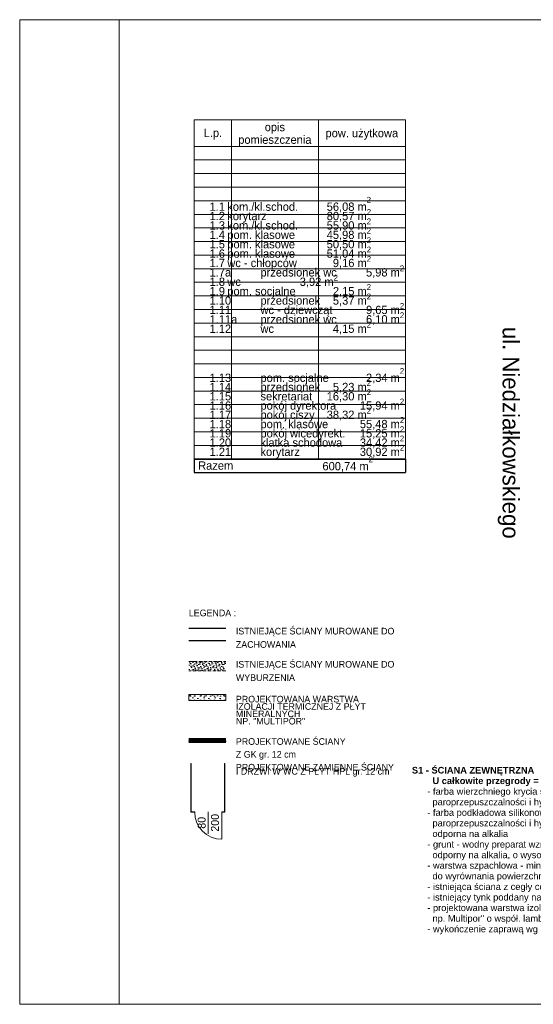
# Model space of a CAD drawing. Extents: x -145259 to -66341, y -2316 to 227384.
# Tile 33 of 141: x -145259 to -129753, y 77284 to 106984. Entities that reach past the tile are written whole.
import ezdxf

# ---------------------------------------------------------------- set-up
doc = ezdxf.new("R2010")
doc.units = 0
doc.header["$MEASUREMENT"] = 0
doc.linetypes.add('Krawędzie ukryte', pattern=[150, 100, -50])
for name, color, linetype, lineweight in [('Arch drzwi_Nr_Pióra__5', 7, 'Continuous', 13), ('arch izolacje_Nr_Pióra__5', 7, 'Continuous', 13), ('Arch ocieplenie_Nr_Pióra__21', 7, 'Continuous', 13), ('Arch opisy_Nr_Pióra__1', 7, 'Continuous', 25), ('Arch opisy_Nr_Pióra__21', 7, 'Continuous', 13), ('Arch opisy_Nr_Pióra__5', 7, 'Continuous', 13), ('ARCH TABELA_Nr_Pióra__21', 7, 'Continuous', 13), ('Arch ściany działowe_Nr_Pióra__15', 214, 'Continuous', 25), ('Arch ściany działowe_Nr_Pióra__5', 7, 'Continuous', 13), ('Drzwi ArchiCAD_Nr_Pióra__5', 7, 'Continuous', 13), ('INWENT OPISY_Nr_Pióra__21', 7, 'Continuous', 13), ('INWENT.ŚCIANY_Nr_Pióra__1', 7, 'Continuous', 25)]:
    doc.layers.add(name, color=color, linetype=linetype, lineweight=lineweight)
for name, color, linetype in [('arch izolacje', 7, 'Continuous'), ('Arch ocieplenie', 7, 'Continuous'), ('Arch ściany działowe', 7, 'Continuous'), ('Drzwi ArchiCAD', 7, 'Continuous')]:
    doc.layers.add(name, color=color, linetype=linetype)
doc.layers.add('Arch wyburzenia_Nr_Pióra__2', color=7, linetype='Continuous', lineweight=13, true_color=0x7f7f7f)
doc.layers.add('INWENT.ŚCIANY_Nr_Pióra__2', color=7, linetype='Continuous', lineweight=13, true_color=0x7f7f7f)
doc.styles.add('GENERATED_STYLE_4', font='txt')
doc.styles.add('GENERATED_STYLE_6', font='txt')
doc.styles.add('GENERATED_STYLE_7', font='txt')
doc.styles.add('GENERATED_STYLE_8', font='txt')

# ---------------------------------------------------------------- blocks, each defined once
blk = doc.blocks.new('Ściana_345', base_point=(-140152, 86628))
at = {"layer": 'Arch ocieplenie_Nr_Pióra__21', "linetype": 'Continuous'}
h = blk.add_hatch(dxfattribs=at)
h.set_pattern_fill('Structural_Concrete', color=256, style=0, pattern_type=2)
h.set_pattern_definition([(0, (0, 0), (0, 623.5383), [60, -300]), (0, (180, 311.8), (0, 623.5383), [60, -300]), (60, (0, 0), (-540, 311.7692), [60, -300]), (60, (360, 0), (-540, 311.7692), [60, -300]), (120, (60, 0), (540, 311.7692), [60, -300]), (120, (420, 0), (540, 311.7692), [60, -300]), (0, (0, 60), (0, 120.000005), [0, -120, 0, -180.00001]), (45, (60, 60), (-84.85282, 84.85282), [0, -90, 0, -150.00001])])
h.paths.add_polyline_path([(-140152, 86448), (-139032, 86448), (-139032, 86628), (-140152, 86628)], flags=0)
for p, q in [((-139032, 86628), (-140152, 86628)), ((-140152, 86628), (-140152, 86448)), ((-140152, 86448), (-139032, 86448)), ((-139032, 86448), (-139032, 86628))]:
    blk.add_line(p, q, dxfattribs=at)
blk = doc.blocks.new('D1 Drzwi proste 14')
at = {"layer": 'Drzwi ArchiCAD_Nr_Pióra__5', "linetype": 'Continuous'}
for p, q in [((410, 0), (410, 820)), ((-410, 0), (-470, 0)), ((-470, 0), (-470, -10)), ((-470, 0), (-470, -10)), ((-410, -10), (-410, 0)), ((470, 0), (410, 0)), ((410, 0), (410, -10)), ((470, -10), (470, 0)), ((470, 0), (470, -10)), ((-470, -10), (-410, -10)), ((410, -10), (470, -10))]:
    blk.add_line(p, q, dxfattribs=at)
blk.add_arc((410, 0), 820, 90, 180, dxfattribs=at)
blk = doc.blocks.new('Ściana_346', base_point=(-139066, 83093))
at = {"layer": 'Arch ściany działowe_Nr_Pióra__15', "linetype": 'Continuous'}
for points in [[(-140093, 83093), (-140093, 83081), (-140036, 83081), (-140036, 83091), (-140036, 83093)], [(-139078, 83093), (-139096, 83093), (-139096, 83091), (-139096, 83081), (-139066, 83081)]]:
    blk.add_hatch(color=256, dxfattribs=at).paths.add_polyline_path(points, flags=0)
at = {"layer": 'Arch ściany działowe_Nr_Pióra__5', "linetype": 'Continuous'}
for p, q in [((-140093, 83093), (-140093, 83081)), ((-140093, 83081), (-140036, 83081)), ((-140036, 83093), (-140081, 83093)), ((-140036, 83091), (-140036, 83093)), ((-140036, 83081), (-140036, 83091)), ((-139096, 83091), (-139096, 83093)), ((-139078, 83093), (-139096, 83093)), ((-139096, 83081), (-139096, 83091)), ((-139096, 83081), (-139066, 83081))]:
    blk.add_line(p, q, dxfattribs=at)
at = {"layer": 'Drzwi ArchiCAD', "color": 8, "linetype": 'Continuous', "lineweight": 13, "true_color": 0x7f7f7f, "xscale": -1, "zscale": 1000, "rotation": -179.9999999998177}
blk.add_blockref('D1 Drzwi proste 14', (-139566, 83081), dxfattribs=at)
blk = doc.blocks.new('Ściana_347', base_point=(-140081, 84543))
at = {"layer": 'Arch ściany działowe_Nr_Pióra__15', "linetype": 'Continuous'}
blk.add_hatch(color=256, dxfattribs=at).paths.add_polyline_path([(-140093, 84543), (-140093, 83093), (-140081, 83093), (-140081, 84543)], flags=0)
at = {"layer": 'Arch ściany działowe_Nr_Pióra__5', "linetype": 'Continuous'}
for p, q in [((-140093, 84543), (-140093, 83093)), ((-140081, 84543), (-140093, 84543)), ((-140081, 83093), (-140081, 84543))]:
    blk.add_line(p, q, dxfattribs=at)
blk = doc.blocks.new('Ściana_348', base_point=(-139066, 84543))
at = {"layer": 'Arch ściany działowe_Nr_Pióra__15', "linetype": 'Continuous'}
blk.add_hatch(color=256, dxfattribs=at).paths.add_polyline_path([(-139078, 84543), (-139078, 83093), (-139066, 83081), (-139066, 84543)], flags=0)
at = {"layer": 'Arch ściany działowe_Nr_Pióra__5', "linetype": 'Continuous'}
for p, q in [((-139078, 84543), (-139078, 83093)), ((-139066, 84543), (-139078, 84543)), ((-139066, 83081), (-139066, 84543))]:
    blk.add_line(p, q, dxfattribs=at)
blk = doc.blocks.new('Izolacja cieplna 14_44', base_point=(-139032, 85274))
at = {"layer": 'arch izolacje_Nr_Pióra__5', "linetype": 'Continuous'}
for p, q in [((-140139, 85253), (-140151, 85225)), ((-140124, 85225), (-140136, 85253)), ((-140109, 85253), (-140121, 85225)), ((-140094, 85225), (-140107, 85253)), ((-140080, 85253), (-140092, 85225)), ((-140065, 85225), (-140077, 85253)), ((-140050, 85253), (-140062, 85225)), ((-140035, 85225), (-140048, 85253)), ((-140021, 85253), (-140033, 85225)), ((-140006, 85225), (-140018, 85253)), ((-139991, 85253), (-140004, 85225)), ((-139977, 85225), (-139989, 85253)), ((-139962, 85253), (-139974, 85225)), ((-139947, 85225), (-139959, 85253)), ((-139932, 85253), (-139945, 85225)), ((-139918, 85225), (-139930, 85253)), ((-139903, 85253), (-139915, 85225)), ((-139888, 85225), (-139900, 85253)), ((-139873, 85253), (-139886, 85225)), ((-139859, 85225), (-139871, 85253)), ((-139844, 85253), (-139856, 85225)), ((-139829, 85225), (-139841, 85253)), ((-139814, 85253), (-139827, 85225)), ((-139800, 85225), (-139812, 85253)), ((-139785, 85253), (-139797, 85225)), ((-139770, 85225), (-139782, 85253)), ((-139755, 85253), (-139768, 85225)), ((-139741, 85225), (-139753, 85253)), ((-139726, 85253), (-139738, 85225)), ((-139711, 85225), (-139724, 85253)), ((-139697, 85253), (-139709, 85225)), ((-139682, 85225), (-139694, 85253)), ((-139667, 85253), (-139679, 85225)), ((-139652, 85225), (-139665, 85253)), ((-139638, 85253), (-139650, 85225)), ((-139623, 85225), (-139635, 85253)), ((-139608, 85253), (-139620, 85225)), ((-139593, 85225), (-139606, 85253)), ((-139579, 85253), (-139591, 85225)), ((-139564, 85225), (-139576, 85253)), ((-139549, 85253), (-139561, 85225)), ((-139534, 85225), (-139547, 85253)), ((-139520, 85253), (-139532, 85225)), ((-139505, 85225), (-139517, 85253)), ((-139490, 85253), (-139502, 85225)), ((-139475, 85225), (-139488, 85253)), ((-139461, 85253), (-139473, 85225)), ((-139446, 85225), (-139458, 85253)), ((-139431, 85253), (-139444, 85225)), ((-139417, 85225), (-139429, 85253)), ((-139402, 85253), (-139414, 85225)), ((-139387, 85225), (-139399, 85253)), ((-139372, 85253), (-139385, 85225)), ((-139358, 85225), (-139370, 85253)), ((-139343, 85253), (-139355, 85225)), ((-139328, 85225), (-139340, 85253)), ((-139313, 85253), (-139326, 85225)), ((-139299, 85225), (-139311, 85253)), ((-139284, 85253), (-139296, 85225)), ((-139269, 85225), (-139281, 85253)), ((-139254, 85253), (-139267, 85225)), ((-139240, 85225), (-139252, 85253)), ((-139225, 85253), (-139237, 85225)), ((-139210, 85225), (-139222, 85253)), ((-139195, 85253), (-139208, 85225)), ((-139181, 85225), (-139193, 85253)), ((-139166, 85253), (-139178, 85225)), ((-139151, 85225), (-139164, 85253)), ((-139137, 85253), (-139149, 85225)), ((-139122, 85225), (-139134, 85253)), ((-139107, 85253), (-139119, 85225)), ((-139092, 85225), (-139105, 85253)), ((-139078, 85253), (-139090, 85225)), ((-139063, 85225), (-139075, 85253)), ((-139048, 85253), (-139060, 85225)), ((-139033, 85225), (-139046, 85253))]:
    blk.add_line(p, q, dxfattribs=at)
for centre, start_param, end_param in [((-140152, 85259), 1.158004, 3.141593), ((-140123, 85259), 1.158004, 5.125183), ((-140093, 85259), 1.158004, 5.125183), ((-140064, 85259), 1.158004, 5.125183), ((-140034, 85259), 1.158004, 5.125183), ((-140005, 85259), 1.158004, 5.125183), ((-139975, 85259), 1.158004, 5.125183), ((-139946, 85259), 1.158004, 5.125183), ((-139916, 85259), 1.158004, 5.125183), ((-139887, 85259), 1.158004, 5.125183), ((-139857, 85259), 1.158004, 5.125183), ((-139828, 85259), 1.158004, 5.125183), ((-139798, 85259), 1.158004, 5.125183), ((-139769, 85259), 1.158004, 5.125183), ((-139739, 85259), 1.158004, 5.125183), ((-139710, 85259), 1.158004, 5.125183), ((-139681, 85259), 1.158004, 5.125183), ((-139651, 85259), 1.158004, 5.125183), ((-139622, 85259), 1.158004, 5.125183), ((-139592, 85259), 1.158004, 5.125183), ((-139563, 85259), 1.158004, 5.125183), ((-139533, 85259), 1.158004, 5.125183), ((-139504, 85259), 1.158004, 5.125183), ((-139474, 85259), 1.158004, 5.125183), ((-139445, 85259), 1.158004, 5.125183), ((-139415, 85259), 1.158004, 5.125183), ((-139386, 85259), 1.158004, 5.125183), ((-139356, 85259), 1.158004, 5.125183), ((-139327, 85259), 1.158004, 5.125183), ((-139297, 85259), 1.158004, 5.125183), ((-139268, 85259), 1.158004, 5.125183), ((-139238, 85259), 1.158004, 5.125183), ((-139209, 85259), 1.158004, 5.125183), ((-139179, 85259), 1.158004, 5.125183), ((-139150, 85259), 1.158004, 5.125183), ((-139121, 85259), 1.158004, 5.125183), ((-139091, 85259), 1.158004, 5.125183), ((-139062, 85259), 1.158004, 5.125183), ((-139032, 85259), 3.141593, 5.125182), ((-140137, 85219), 4.299595, 8.266775), ((-140108, 85219), 4.299595, 8.266775), ((-140078, 85219), 4.299595, 8.266775), ((-140049, 85219), 4.299595, 8.266775), ((-140019, 85219), 4.299595, 8.266775), ((-139990, 85219), 4.299595, 8.266775), ((-139961, 85219), 4.299595, 8.266775), ((-139931, 85219), 4.299595, 8.266775), ((-139902, 85219), 4.299595, 8.266775), ((-139872, 85219), 4.299595, 8.266775), ((-139843, 85219), 4.299595, 8.266775), ((-139813, 85219), 4.299595, 8.266775), ((-139784, 85219), 4.299595, 8.266775), ((-139754, 85219), 4.299595, 8.266775), ((-139725, 85219), 4.299595, 8.266775), ((-139695, 85219), 4.299595, 8.266775), ((-139666, 85219), 4.299595, 8.266775), ((-139636, 85219), 4.299595, 8.266775), ((-139607, 85219), 4.299595, 8.266775), ((-139577, 85219), 4.299595, 8.266775), ((-139548, 85219), 4.299595, 8.266775), ((-139518, 85219), 4.299595, 8.266775), ((-139489, 85219), 4.299595, 8.266775), ((-139459, 85219), 4.299595, 8.266775), ((-139430, 85219), 4.299595, 8.266775), ((-139401, 85219), 4.299595, 8.266775), ((-139371, 85219), 4.299595, 8.266775), ((-139342, 85219), 4.299595, 8.266775), ((-139312, 85219), 4.299595, 8.266775), ((-139283, 85219), 4.299595, 8.266775), ((-139253, 85219), 4.299595, 8.266775), ((-139224, 85219), 4.299595, 8.266775), ((-139194, 85219), 4.299595, 8.266775), ((-139165, 85219), 4.299595, 8.266775), ((-139135, 85219), 4.299595, 8.266775), ((-139106, 85219), 4.299595, 8.266775), ((-139076, 85219), 4.299595, 8.266775), ((-139047, 85219), 4.299595, 8.266775)]:
    blk.add_ellipse(centre, major_axis=(0, -14.9), ratio=0.989883, start_param=start_param, end_param=end_param, dxfattribs=at)

msp = doc.modelspace()

# ---------------------------------------------------------------- hatches: boundary and pattern name
at = {"layer": 'Arch wyburzenia_Nr_Pióra__2', "linetype": 'Continuous'}
h = msp.add_hatch(dxfattribs=at)
h.set_pattern_fill('Cut_Stone', color=256, style=0, pattern_type=2)
h.set_pattern_definition([(45, (0, 200), (-63.63961, 63.63961), [0, -60, 0, -90]), (110, (200, 200), (84.572336, 30.781813), [0, -44, 0, -76])])
h.paths.add_polyline_path([(-140152.1, 87338.1), (-139032.1, 87338.1), (-139032.1, 87628.1), (-140152.1, 87628.1)], flags=0)

# ---------------------------------------------------------------- linework, layer by layer
at = {"layer": 'Arch drzwi_Nr_Pióra__5', "linetype": 'Continuous'}
msp.add_line((-139566, 83093.2), (-139566, 82423.2), dxfattribs=at)
at = {"layer": 'Arch opisy_Nr_Pióra__1', "linetype": 'Continuous'}
for p, q in [((-139990.3, 93731.7), (-139990.3, 93330.1)), ((-139990.3, 93731.7), (-133615.3, 93731.7)), ((-133615.3, 93731.7), (-133615.3, 93330.1)), ((-139990.3, 93330.1), (-133615.3, 93330.1))]:
    msp.add_line(p, q, dxfattribs=at)
at = {"layer": 'Arch opisy_Nr_Pióra__21', "linetype": 'Continuous'}
for p, q in [((-139990.3, 93731.7), (-139990.3, 103964.7)), ((-139990.3, 103964.7), (-133615.3, 103964.7)), ((-138865.3, 93731.7), (-138865.3, 103964.7)), ((-136240.3, 93731.7), (-136240.3, 103964.7)), ((-133615.3, 93731.7), (-133615.3, 103964.7)), ((-139990.3, 103161.7), (-133615.3, 103161.7)), ((-139990.3, 102751.7), (-133615.3, 102751.7)), ((-139990.3, 102341.7), (-133615.3, 102341.7)), ((-139990.3, 101931.7), (-133615.3, 101931.7)), ((-139990.3, 101521.7), (-133615.3, 101521.7)), ((-139990.3, 101111.7), (-133615.3, 101111.7)), ((-139990.3, 100701.7), (-133615.3, 100701.7)), ((-139990.3, 100291.7), (-133615.3, 100291.7)), ((-139990.3, 99881.7), (-133615.3, 99881.7)), ((-139990.3, 99471.7), (-133615.3, 99471.7)), ((-139990.3, 99061.7), (-133615.3, 99061.7)), ((-139990.3, 98651.7), (-133615.3, 98651.7)), ((-139990.3, 98241.7), (-133615.3, 98241.7)), ((-139990.3, 97831.7), (-133615.3, 97831.7)), ((-139990.3, 97421.7), (-133615.3, 97421.7)), ((-139990.3, 97011.7), (-133615.3, 97011.7)), ((-139990.3, 96601.7), (-133615.3, 96601.7)), ((-139990.3, 96191.7), (-133615.3, 96191.7)), ((-139990.3, 95781.7), (-133615.3, 95781.7)), ((-139990.3, 95371.7), (-133615.3, 95371.7)), ((-139990.3, 94961.7), (-133615.3, 94961.7)), ((-139990.3, 94551.7), (-133615.3, 94551.7)), ((-139990.3, 94141.7), (-133615.3, 94141.7)), ((-139990.3, 93733.4), (-133615.3, 93733.4)), ((-139990.3, 93731.7), (-133615.3, 93731.7)), ((-139990.3, 93731.7), (-133615.3, 93731.7)), ((-139990.3, 93731.7), (-133615.3, 93731.7))]:
    msp.add_line(p, q, dxfattribs=at)
at = {"layer": 'ARCH TABELA_Nr_Pióra__21', "linetype": 'Continuous'}
for p, q in [((-145258.7, 77283.6), (-145258.7, 106983.6)), ((-145258.7, 106983.6), (-70258.7, 106983.6)), ((-142258.7, 106983.6), (-142258.7, 77283.6)), ((-142258.7, 106483.6), (-142258.7, 106983.6)), ((-142258.7, 77283.6), (-142258.7, 77783.6)), ((-70258.7, 77283.6), (-145258.7, 77283.6))]:
    msp.add_line(p, q, dxfattribs=at)
at = {"layer": 'Arch ściany działowe_Nr_Pióra__5', "linetype": 'Continuous'}
for p, q in [((-139032.1, 85298.7), (-140152.1, 85298.7)), ((-139032.1, 85286.2), (-140152.1, 85286.2)), ((-139032.1, 85273.7), (-140152.1, 85273.7)), ((-139032.1, 85203.7), (-140152.1, 85203.7)), ((-139032.1, 85191.2), (-140152.1, 85191.2)), ((-139032.1, 85178.7), (-140152.1, 85178.7))]:
    msp.add_line(p, q, dxfattribs=at)
at = {"layer": 'INWENT.ŚCIANY_Nr_Pióra__1', "linetype": 'Continuous'}
for p, q in [((-140152.1, 88628.1), (-139032.1, 88628.1)), ((-139032.1, 88248.1), (-140152.1, 88248.1))]:
    msp.add_line(p, q, dxfattribs=at)
at = {"layer": 'INWENT.ŚCIANY_Nr_Pióra__2', "linetype": 'Krawędzie ukryte'}
for p, q in [((-140152.1, 87628.1), (-139032.1, 87628.1)), ((-139032.1, 87338.1), (-140152.1, 87338.1))]:
    msp.add_line(p, q, dxfattribs=at)

# ---------------------------------------------------------------- block references
at = {"layer": 'arch izolacje', "color": 104, "linetype": 'Continuous', "lineweight": 20, "true_color": 0x029e21}
msp.add_blockref('Izolacja cieplna 14_44', (-139032.1, 85273.7), dxfattribs=at)
at = {"layer": 'Arch ocieplenie'}
msp.add_blockref('Ściana_345', (-140152.1, 86628.1), dxfattribs=at)
at = {"layer": 'Arch ściany działowe'}
for name, p in [('Ściana_347', (-140081, 84543.2)), ('Ściana_348', (-139066, 84543.2)), ('Ściana_346', (-139066, 83093.2))]:
    msp.add_blockref(name, p, dxfattribs=at)

# ---------------------------------------------------------------- texts
at = {"layer": 'Arch drzwi_Nr_Pióra__5', "linetype": 'Continuous', "insert": (-139887.1, 82758.2), "char_height": 240, "width": 1346.334, "attachment_point": 2, "rotation": 90, "line_spacing_factor": 1.007146, "style": 'GENERATED_STYLE_7'}
msp.add_mtext('{80\\P200}', dxfattribs=at)
at = {"layer": 'Arch opisy_Nr_Pióra__1', "linetype": 'Continuous', "style": 'GENERATED_STYLE_6'}
for s, insert, char_height, attachment_point in [('{L.p.}', (-139425.3, 103366.9), 250.01, 8), ('{pow. użytkowa}', (-134930.3, 103362.4), 250.009, 8), ('{Razem}', (-139870.3, 93406.8), 250.01, 7), ('{ 600,74 m\\A1{\\H0.7x;\\S2^  ;}}', (-136211.5, 93344.5), 250.009, 7)]:
    msp.add_mtext(s, dxfattribs=dict(at, insert=insert, char_height=char_height, attachment_point=attachment_point))
at = {"layer": 'Arch opisy_Nr_Pióra__1', "linetype": 'Continuous', "char_height": 250.009}
for s, insert, width, attachment_point, line_spacing_factor, style in [('{opis\\Ppomieszczenia}', (-137555.3, 103164.1), 2402.028, 8, 0.912199, 'GENERATED_STYLE_6'), ('{     1.1^Ikom./kl.schod.^I56,08 m\\A1{\\H0.7x;\\S2^  ;}^I\\P     1.2^Ikorytarz^I^I80,57 m\\A1{\\H0.7x;\\S2^  ;}^I\\P     1.3^Ikom./kl.schod.^I55,90 m\\A1{\\H0.7x;\\S2^  ;}^I\\P     1.4^Ipom. klasowe^I45,98 m\\A1{\\H0.7x;\\S2^  ;}^I\\P     1.5^Ipom. klasowe^I50,50 m\\A1{\\H0.7x;\\S2^  ;}^I\\P     1.6^Ipom. klasowe^I51,04 m\\A1{\\H0.7x;\\S2^  ;}^I\\P     1.7^Iwc - chłopców^I  9,16 m\\A1{\\H0.7x;\\S2^  ;}^I\\P     1.7a^Iprzedsionek wc^I  5,98 m\\A1{\\H0.7x;\\S2^  ;}^I\\P     1.8^Iwc^I^I  3,92 m\\A1{\\H0.7x;\\S2^  ;}^I\\P     1.9^Ipom. socjalne^I  2,15 m\\A1{\\H0.7x;\\S2^  ;}^I\\P     1.10^Iprzedsionek^I  5,37 m\\A1{\\H0.7x;\\S2^  ;}^I\\P     1.11^Iwc - dziewcząt^I  9,65 m\\A1{\\H0.7x;\\S2^  ;}^I\\P     1.11a^Iprzedsionek wc^I  6,10 m\\A1{\\H0.7x;\\S2^  ;}^I\\P     1.12^Iwc^I^I  4,15 m\\A1{\\H0.7x;\\S2^  ;}^I^I}', (-139990.3, 97452.6), 6402.5, 7, 0.471713, 'GENERATED_STYLE_4'), ('{     1.13^Ipom. socjalne^I  2,34 m\\A1{\\H0.7x;\\S2^  ;}^I\\P     1.14^Iprzedsionek^I  5,23 m\\A1{\\H0.7x;\\S2^  ;}^I\\P     1.15^Isekretariat^I16,30 m\\A1{\\H0.7x;\\S2^  ;}^I\\P     1.16^Ipokój dyrektora^I15,94 m\\A1{\\H0.7x;\\S2^  ;}^I\\P     1.17^Ipokój ciszy^I38,32 m\\A1{\\H0.7x;\\S2^  ;}^I\\P     1.18^Ipom. klasowe^I55,48 m\\A1{\\H0.7x;\\S2^  ;}^I\\P     1.19^Ipokój wicedyrekt.^I15,25 m\\A1{\\H0.7x;\\S2^  ;}^I\\P     1.20^Iklatka schodowa^I34,42 m\\A1{\\H0.7x;\\S2^  ;}^I\\P     1.21^Ikorytarz^I^I30,92 m\\A1{\\H0.7x;\\S2^  ;}^I^I}', (-139990.3, 93738.4), 6402.5, 7, 0.462365, 'GENERATED_STYLE_4')]:
    msp.add_mtext(s, dxfattribs=dict(at, insert=insert, width=width, attachment_point=attachment_point, line_spacing_factor=line_spacing_factor, style=style))
at = {"layer": 'Arch opisy_Nr_Pióra__1', "linetype": 'Continuous', "insert": (-130180.5, 94523.6), "char_height": 500, "attachment_point": 2, "rotation": 270, "style": 'GENERATED_STYLE_7'}
msp.add_mtext('{ul. Niedziałkowskiego}', dxfattribs=at)
at = {"layer": 'Arch opisy_Nr_Pióra__5', "linetype": 'Continuous', "insert": (-133418.7, 84445.3), "char_height": 200, "width": 9728.552, "attachment_point": 1, "line_spacing_factor": 0.957557, "style": 'GENERATED_STYLE_8'}
msp.add_mtext('\\A1;{\\fArial|b1|i0|c0|p38;S1 - ŚCIANA ZEWNĘTRZNA\\P        U całkowite przegrody = 0,20 W/m2K:\\P\\fArial|b0|i0|c0|p38;      - farba wierzchniego krycia silikonowa o wysokim współczynniku \\P        paroprzepuszczalności i hydrofobowości, światłotrwała , odporna na alkalia \\P      - farba podkładowa silikonowa o wysokim współczynniku \\P        paroprzepuszczalności i hydrofobowości, światłotrwała , \\P        odporna na alkalia\\P      - grunt - wodny preparat wzmacniająco-hydrofobizującym, \\P        odporny na alkalia, o wysokiej zdolności wnikania w podłoże\\P      - warstwa szpachlowa - mineralny tynk drobnoziarnisty, \\P        do wyrównania powierzchni tynków \\P      - istniejąca ściana z cegły ceramicznej pełnej - 60 cm\\P      - istniejący tynk poddany naprawą  \\P      - projektowana warstwa izolacji termicznej z płyt mineralnych\\P        np. Multipor" o współ. lambda = 0,040 W/mK- 18 cm \\P      - wykończenie zaprawą wg instrukcji dostawcy płyt mineralnych}', dxfattribs=at)
at = {"layer": 'INWENT OPISY_Nr_Pióra__21', "linetype": 'Continuous', "insert": (-140152.1, 89188.7), "char_height": 200, "attachment_point": 1, "style": 'GENERATED_STYLE_6'}
msp.add_mtext('{LEGENDA :}', dxfattribs=at)
at = {"layer": 'INWENT OPISY_Nr_Pióra__21', "linetype": 'Continuous', "char_height": 200, "width": 4861.522, "attachment_point": 1, "style": 'GENERATED_STYLE_6'}
for s, insert, line_spacing_factor in [('{ISTNIEJĄCE ŚCIANY MUROWANE DO ZACHOWANIA}', (-138732.1, 88640.1), 1.206619), ('{ISTNIEJĄCE ŚCIANY MUROWANE DO WYBURZENIA}', (-138732.1, 87640.1), 1.206619), ('{PROJEKTOWANA WARSTWA IZOLACJI TERMICZNEJ Z PŁYT MINERALNYCH \\PNP. "MULTIPOR"}', (-138732.1, 86588.7), 0.664767), ('{PROJEKTOWANE ŚCIANY \\PZ GK gr. 12 cm}', (-138732.1, 85310.7), 1.16144), ('{PROJEKTOWANE ZAMIENNE ŚCIANY \\PI DRZWI W WC Z PŁYT HPL gr. 12 cm}', (-138732.1, 84535.5), 0.372797)]:
    msp.add_mtext(s, dxfattribs=dict(at, insert=insert, line_spacing_factor=line_spacing_factor))

doc.saveas('drawing.dxf')
